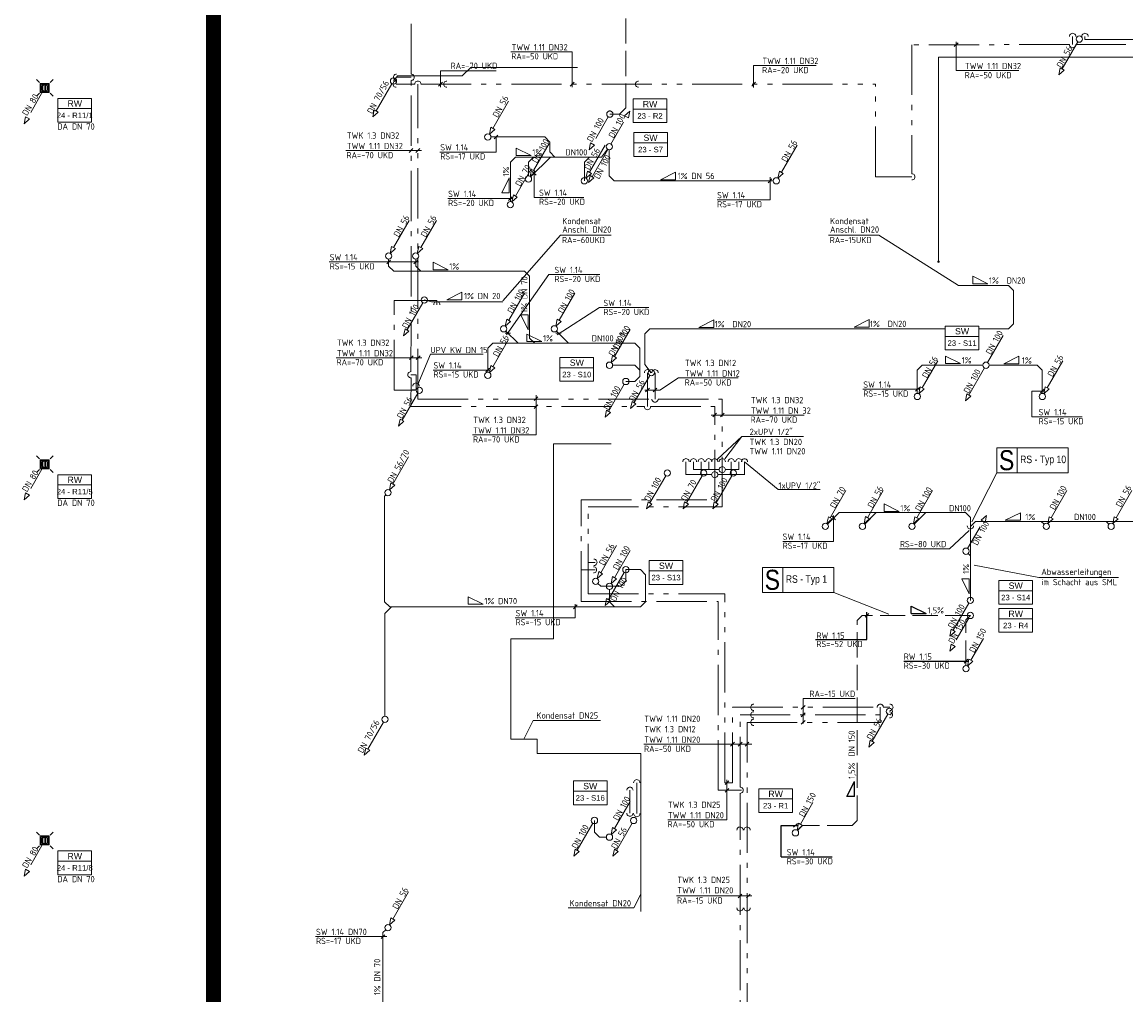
# Model space of a CAD drawing. Header units: metres. Extents: x -5 to 278, y -19 to 180.
# Tile 36 of 59: x 101 to 123, y 87 to 106. Entities that reach past the tile are written whole.
import ezdxf
from ezdxf.enums import TextEntityAlignment as Align

# ---------------------------------------------------------------- set-up
doc = ezdxf.new("R2010")
doc.units = ezdxf.units.M
doc.header["$LTSCALE"] = 0.1
for name, pattern in [('_PGMM_Ge_2Pkt', [16, 10, -2, 0, -2, 0, -2]), ('_PGMM_Ge_Ku', [6.5, 5, -1.5]), ('_PGMM_Ge_Pkt', [14, 10, -2, 0, -2])]:
    doc.linetypes.add(name, pattern=pattern)
doc.layers.get('0').update_dxf_attribs({"linetype": 'CONTINUOUS', "lineweight": 20})
for name, color, linetype, lineweight in [('A_TWW Bereiter_4', 34, 'CONTINUOUS', 20), ('S_Ablauf', 250, 'CONTINUOUS', 20), ('S_Fallstrangentlüftung', 24, '_PGMM_Ge_Ku', 20), ('S_Fallstrangentlüftung TXT', 24, 'CONTINUOUS', 20), ('S_Kaltwasser', 90, '_PGMM_Ge_Pkt', 20), ('S_Kondensat', 23, 'CONTINUOUS', 20), ('S_Kondensat TXT', 23, 'CONTINUOUS', 20), ('S_Regenwasser', 162, '_PGMM_Ge_Ku', 20), ('S_Regenwasser TXT', 162, 'CONTINUOUS', 20), ('S_Schmutzwasser', 34, 'CONTINUOUS', 20), ('S_Schmutzwasser TXT', 34, 'CONTINUOUS', 20), ('S_Stempel Schott', 125, 'CONTINUOUS', 20), ('S_TXT Strang RW', 140, 'CONTINUOUS', 20), ('S_TXT Strang SW', 30, 'CONTINUOUS', 20), ('S_TXT_W+K+Z', 125, 'CONTINUOUS', 20), ('S_Warmwasser', 10, '_PGMM_Ge_2Pkt', 20)]:
    doc.layers.add(name, color=color, linetype=linetype, lineweight=lineweight)
doc.styles.add('ACS_ISOCT', font='ISOCT')
doc.styles.add('Arial', font='arial.ttf')
doc.styles.add('ARIAL_NARROW', font='ARIALN.TTF')
doc.styles.get("Standard").update_dxf_attribs({"font": 'isocp.shx', "height": 0.001})

# ---------------------------------------------------------------- blocks, each defined once
blk = doc.blocks.new('Ablauf')
at = {"color": 0, "linetype": 'ByBlock'}
for p, q in [((-0.105, 0.105), (-0.165, 0.165)), ((-0.09, 0.09), (0.09, 0.09)), ((-0.09, -0.09), (-0.09, 0.09)), ((0.075, 0.075), (-0.075, 0.075)), ((-0.075, 0.075), (-0.075, -0.075)), ((-0.045, 0.075), (-0.045, -0.075)), ((-0.015, -0.075), (-0.015, 0.075)), ((0.015, 0.075), (0.015, -0.075)), ((0.045, -0.075), (0.045, 0.075)), ((0.075, -0.075), (0.075, 0.075)), ((0.09, 0.09), (0.09, -0.09)), ((0.105, 0.105), (0.165, 0.165)), ((-0.105, -0.105), (-0.165, -0.165)), ((0.09, -0.09), (-0.09, -0.09)), ((-0.075, -0.075), (0.075, -0.075)), ((0.105, -0.105), (0.165, -0.165))]:
    blk.add_line(p, q, dxfattribs=at)
blk = doc.blocks.new('*U27')
at = {"color": 0, "linetype": 'ByBlock'}
blk.add_wipeout([(0, 0), (0.671, 0), (0.671, -0.473), (0, -0.473)], dxfattribs=at)
blk.add_lwpolyline([(0, 0), (0.671, 0), (0.671, -0.473), (0, -0.473)], close=True, dxfattribs=at)
blk.add_lwpolyline([(0, -0.203), (0.671, -0.203)], dxfattribs=at)
blk.add_lwpolyline([(0, -0.203), (0.671, -0.203)], dxfattribs=at)
at = {"color": 0, "linetype": 'ByBlock', "insert": (0.336, -0.102), "char_height": 0.125, "width": 0.20598, "attachment_point": 5, "style": 'ACS_ISOCT'}
blk.add_mtext('{\\fArial|b0|i0|c0|p34;RW}', dxfattribs=at)
at = {"color": 0, "linetype": 'ByBlock', "style": 'Arial'}
blk.add_attdef('STRANG_NR.', text='', height=0.11, dxfattribs=at).set_placement((0.336, -0.338), align=Align.MIDDLE_CENTER)
blk = doc.blocks.new('*U26')
at = {"color": 0, "linetype": 'ByBlock'}
blk.add_wipeout([(0, 0), (0.671, 0), (0.671, -0.473), (0, -0.473)], dxfattribs=at)
blk.add_lwpolyline([(0, 0), (0.671, 0), (0.671, -0.473), (0, -0.473)], close=True, dxfattribs=at)
blk.add_lwpolyline([(0, -0.203), (0.671, -0.203)], dxfattribs=at)
blk.add_lwpolyline([(0, -0.203), (0.671, -0.203)], dxfattribs=at)
at = {"color": 0, "linetype": 'ByBlock', "insert": (0.336, -0.102), "char_height": 0.125, "width": 0.20598, "attachment_point": 5, "style": 'ACS_ISOCT'}
blk.add_mtext('{\\fArial|b0|i0|c0|p34;SW}', dxfattribs=at)
at = {"color": 0, "linetype": 'ByBlock', "style": 'Arial'}
blk.add_attdef('STRANG_NR.', text='', height=0.11, dxfattribs=at).set_placement((0.336, -0.338), align=Align.MIDDLE_CENTER)
blk = doc.blocks.new('*U28')
at = {"color": 0, "linetype": 'ByBlock'}
blk.add_wipeout([(0, 0), (0.671, 0), (0.671, -0.473), (0, -0.473)], dxfattribs=at)
blk.add_lwpolyline([(0, 0), (0.671, 0), (0.671, -0.473), (0, -0.473)], close=True, dxfattribs=at)
blk.add_lwpolyline([(0, -0.203), (0.671, -0.203)], dxfattribs=at)
blk.add_lwpolyline([(0, -0.203), (0.671, -0.203)], dxfattribs=at)
at = {"color": 0, "linetype": 'ByBlock', "insert": (0.336, -0.102), "char_height": 0.125, "width": 0.20598, "attachment_point": 5, "style": 'ACS_ISOCT'}
blk.add_mtext('{\\fArial|b0|i0|c0|p34;SW}', dxfattribs=at)
at = {"color": 0, "linetype": 'ByBlock', "style": 'Arial'}
blk.add_attdef('STRANG_NR.', text='', height=0.11, dxfattribs=at).set_placement((0.336, -0.338), align=Align.MIDDLE_CENTER)

msp = doc.modelspace()

# ---------------------------------------------------------------- linework, layer by layer
at = {"layer": 'A_TWW Bereiter_4', "const_width": 0.3}
msp.add_lwpolyline([(104.65, 119.101), (168.262, 119.101), (187.01, 119.101), (187.01, 111.281), (180.39, 111.286), (180.35, 77.501), (187.75, 77.501), (187.75, 69.751), (174.102, 69.751), (174.102, 62.251), (149.725, 62.251), (149.725, 69.877), (104.61, 69.877), (104.61, 119.182)], dxfattribs=at)
at = {"layer": 'S_Fallstrangentlüftung'}
for p, q in [((112.526, 103.484), (112.839, 104.025)), ((112.8, 104.048), (112.906, 104.142)), ((112.878, 104.003), (112.8, 104.048)), ((112.906, 104.142), (112.878, 104.003)), ((119.631, 95.422), (119.944, 95.963)), ((119.905, 95.985), (120.011, 96.08)), ((119.983, 95.94), (119.905, 95.985)), ((120.011, 96.08), (119.983, 95.94))]:
    msp.add_line(p, q, dxfattribs=at)
at = {"layer": 'S_Fallstrangentlüftung', "linetype": 'Continuous'}
msp.add_ellipse((119.6, 95.368), major_axis=(0, 0.0625), ratio=1, start_param=-1.570796, end_param=4.712389, dxfattribs=at)
at = {"layer": 'S_Kaltwasser'}
for p, q in [((108.548, 104.877), (108.55, 110.62)), ((121.972, 105.628), (121.972, 105.566)), ((121.972, 105.566), (123.127, 105.566)), ((108.257, 104.814), (108.548, 104.814)), ((108.545, 98.948), (108.548, 104.752)), ((108.207, 98.579), (108.207, 100.363)), ((108.207, 100.363), (109.06, 100.363)), ((109.06, 100.281), (109.06, 100.363)), ((108.648, 98.885), (108.545, 98.885)), ((108.545, 98.25), (108.546, 98.823)), ((108.545, 98.741), (108.545, 98.741)), ((108.648, 98.585), (108.648, 98.885)), ((113.256, 98.25), (113.256, 98.925)), ((108.647, 98.578), (108.207, 98.578)), ((108.648, 98.585), (108.566, 98.585)), ((108.545, 98.25), (113.194, 98.25)), ((113.319, 98.25), (114.596, 98.25)), ((114.596, 96.389), (114.596, 98.25)), ((114.023, 96.894), (114.023, 97.15)), ((114.327, 96.894), (114.327, 97.15)), ((114.925, 96.894), (114.925, 97.15)), ((115.189, 96.892), (115.189, 97.148)), ((114.534, 96.894), (114.023, 96.894)), ((115.189, 96.894), (114.659, 96.894)), ((111.937, 96.389), (114.596, 96.389)), ((111.937, 94.366), (111.937, 96.389)), ((111.937, 94.996), (112.216, 94.996)), ((111.937, 94.366), (114.663, 94.366)), ((114.663, 90.603), (114.663, 94.366)), ((115.1, 92.106), (118.113, 92.106)), ((115.1, 90.666), (115.1, 92.106)), ((112.906, 90.146), (112.906, 90.603)), ((114.663, 90.603), (115.132, 90.603)), ((115.1, 71.617), (115.1, 90.541))]:
    msp.add_line(p, q, dxfattribs=at)
at = {"layer": 'S_Kaltwasser', "linetype": 'Continuous'}
msp.add_line((108.548, 104.814), (108.548, 104.814), dxfattribs=at)
for centre, major_axis in [((121.972, 105.628), (0, 0.0625)), ((108.257, 104.814), (-0.0625, 0)), ((109.06, 100.281), (0, 0.0625)), ((113.256, 98.925), (0, 0.0625)), ((108.545, 98.885), (-0.0625, 0)), ((114.023, 97.15), (0, 0.0625)), ((114.327, 97.15), (0, 0.0625)), ((114.596, 97.15), (0, 0.0625)), ((114.925, 97.15), (0, 0.0625)), ((115.189, 97.148), (0, 0.0625)), ((114.596, 96.892), (0, 0.0625)), ((112.181, 94.996), (0.0625, 0)), ((115.373, 92.106), (-0.0625, 0)), ((118.078, 92.106), (0.0625, 0)), ((112.906, 90.146), (0, -0.0625)), ((115.1, 88.258), (0, -0.0625))]:
    msp.add_ellipse(centre, major_axis=major_axis, ratio=1, start_param=4.708766, end_param=7.866194, dxfattribs=at)
at = {"layer": 'S_Kaltwasser', "linetype": 'Continuous', "extrusion": (0, 0, -1)}
for centre, major_axis in [((108.548, 104.814), (0.0625, 0)), ((108.645, 98.659), (0, 0.0625)), ((113.256, 98.25), (0, -0.0625)), ((114.596, 96.895), (0, -0.0625)), ((112.906, 90.603), (0, 0.0625)), ((115.1, 90.604), (0.0625, 0)), ((115.1, 89.81), (0, 0.0625))]:
    msp.add_ellipse(centre, major_axis=major_axis, ratio=1, start_param=4.708766, end_param=7.866194, dxfattribs=at)
at = {"layer": 'S_Kondensat'}
for p, q in [((119.054, 101.137), (119.054, 105.212)), ((119.054, 105.212), (126.188, 105.212)), ((109.735, 105.012), (109.564, 104.84)), ((111.863, 105.012), (109.735, 105.012)), ((108.197, 104.74), (108.273, 104.84)), ((108.273, 104.84), (109.564, 104.84)), ((119.45, 100.666), (120.45, 100.666)), ((120.45, 100.666), (120.55, 100.566)), ((120.55, 100.566), (120.55, 99.9)), ((108.81, 100.375), (108.953, 100.338)), ((110.377, 100.338), (108.953, 100.338)), ((120.45, 99.8), (120.55, 99.9)), ((113.302, 99.8), (113.202, 99.7)), ((113.202, 99.089), (113.202, 99.7)), ((113.302, 99.8), (120.45, 99.8)), ((113.331, 98.925), (113.202, 99.089))]:
    msp.add_line(p, q, dxfattribs=at)
msp.add_lwpolyline([(113.124, 88.187), (113.124, 91.336), (111.057, 91.336), (111.057, 91.621), (110.536, 91.621), (110.536, 93.619), (111.382, 93.619), (111.382, 97.511), (112.536, 97.511)], dxfattribs=at)
msp.add_circle((119.054, 101.137), 0.0153, dxfattribs=at)
at = {"layer": 'S_Kondensat TXT'}
for p, q in [((110.372, 100.358), (111.526, 101.67)), ((111.526, 101.67), (112.535, 101.67)), ((116.859, 101.67), (117.868, 101.67)), ((117.868, 101.67), (119.45, 100.666)), ((119.735, 100.699), (119.735, 100.849)), ((119.735, 100.849), (120.035, 100.699)), ((109.56, 100.528), (109.26, 100.378)), ((109.56, 100.378), (109.56, 100.528)), ((119.735, 100.699), (120.035, 100.699)), ((109.56, 100.378), (109.26, 100.378)), ((114.578, 99.98), (114.278, 99.83)), ((114.578, 99.83), (114.578, 99.98)), ((117.671, 99.984), (117.371, 99.834)), ((117.671, 99.834), (117.671, 99.984)), ((114.578, 99.83), (114.278, 99.83)), ((117.671, 99.834), (117.371, 99.834)), ((110.796, 91.621), (110.979, 91.991)), ((110.979, 91.991), (112.321, 91.991)), ((113.124, 88.532), (112.982, 88.258)), ((112.982, 88.258), (111.677, 88.258))]:
    msp.add_line(p, q, dxfattribs=at)
at = {"layer": 'S_Regenwasser'}
for p, q in [((112.825, 111.189), (112.825, 104.204)), ((101.219, 104.548), (100.906, 104.006)), ((100.839, 103.889), (100.867, 104.029)), ((100.867, 104.029), (100.945, 103.984)), ((112.474, 104.024), (112.162, 103.483)), ((112.505, 104.08), (112.7, 104.08)), ((112.7, 104.08), (112.825, 104.204)), ((100.945, 103.984), (100.839, 103.889)), ((112.095, 103.366), (112.123, 103.505)), ((112.201, 103.46), (112.095, 103.366)), ((112.123, 103.505), (112.201, 103.46)), ((101.219, 97.048), (100.906, 96.506)), ((100.839, 96.389), (100.867, 96.529)), ((100.945, 96.484), (100.839, 96.389)), ((100.867, 96.529), (100.945, 96.484)), ((117.436, 93.987), (117.536, 94.087)), ((117.436, 90.001), (117.436, 93.987)), ((119.689, 94.087), (117.536, 94.087)), ((119.658, 94.033), (119.345, 93.492)), ((119.689, 94.087), (119.6, 93.998)), ((119.6, 93.088), (119.6, 93.998)), ((119.699, 93.196), (120.011, 93.737)), ((119.278, 93.375), (119.306, 93.515)), ((119.384, 93.47), (119.278, 93.375)), ((119.306, 93.515), (119.384, 93.47)), ((119.631, 93.079), (119.66, 93.219)), ((119.738, 93.174), (119.631, 93.079)), ((119.66, 93.219), (119.738, 93.174)), ((116.303, 89.925), (116.615, 90.466)), ((116.235, 89.808), (116.264, 89.948)), ((116.264, 89.948), (116.342, 89.903)), ((117.336, 89.901), (117.436, 90.001)), ((116.342, 89.903), (116.235, 89.808)), ((116.343, 89.901), (116.243, 89.801)), ((117.336, 89.901), (116.343, 89.901)), ((101.219, 89.548), (100.906, 89.006)), ((100.839, 88.889), (100.867, 89.029)), ((100.945, 88.984), (100.839, 88.889)), ((100.867, 89.029), (100.945, 88.984))]:
    msp.add_line(p, q, dxfattribs=at)
msp.add_circle((112.506, 104.08), 0.0625, dxfattribs=at)
at = {"layer": 'S_Regenwasser', "linetype": 'Continuous'}
for centre in [(101.25, 104.602), (101.25, 97.102), (119.689, 94.087), (119.6, 93.025), (116.204, 89.754), (101.25, 89.602)]:
    msp.add_ellipse(centre, major_axis=(0, 0.0625), ratio=1, start_param=-1.570796, end_param=4.712389, dxfattribs=at)
at = {"layer": 'S_Regenwasser TXT', "lineweight": -3}
for p, q in [((117.591, 94.05), (117.667, 94.125)), ((117.629, 93.611), (117.629, 94.155)), ((118.511, 94.125), (118.511, 94.275)), ((118.511, 94.275), (118.811, 94.125)), ((118.511, 94.125), (118.811, 94.125)), ((116.602, 93.611), (117.629, 93.611)), ((118.364, 93.173), (119.655, 93.173)), ((119.562, 93.137), (119.637, 93.213)), ((117.227, 90.477), (117.377, 90.777)), ((117.377, 90.477), (117.377, 90.777)), ((117.377, 90.477), (117.227, 90.477)), ((116.168, 89.865), (116.243, 89.94)), ((115.919, 89.274), (115.919, 89.901)), ((115.919, 89.901), (116.255, 89.901)), ((115.919, 89.274), (116.933, 89.274))]:
    msp.add_line(p, q, dxfattribs=at)
at = {"layer": 'S_Schmutzwasser'}
for p, q in [((121.829, 105.521), (121.516, 104.98)), ((121.449, 104.863), (121.477, 105.002)), ((121.555, 104.957), (121.449, 104.863)), ((121.477, 105.002), (121.555, 104.957)), ((108.165, 104.686), (107.853, 104.145)), ((110.174, 103.796), (110.486, 104.337)), ((107.786, 104.028), (107.814, 104.167)), ((107.892, 104.122), (107.786, 104.028)), ((107.814, 104.167), (107.892, 104.122)), ((110.106, 103.679), (110.135, 103.819)), ((110.135, 103.819), (110.213, 103.774)), ((110.213, 103.774), (110.106, 103.679)), ((110.137, 103.626), (111.209, 103.626)), ((111.209, 103.626), (111.311, 103.524)), ((110.984, 102.956), (111.296, 103.497)), ((111.311, 103.524), (111.311, 103.326)), ((112.099, 102.921), (112.411, 103.462)), ((112.464, 103.374), (112.151, 102.833)), ((112.457, 103.38), (112.342, 103.225)), ((112.495, 103.367), (112.495, 102.852)), ((115.923, 102.921), (116.236, 103.462)), ((110.625, 103.225), (110.525, 103.125)), ((110.625, 103.225), (112.342, 103.225)), ((110.985, 103.225), (110.885, 103.125)), ((110.929, 102.829), (111.325, 103.225)), ((111.311, 103.326), (111.412, 103.225)), ((112.1, 103.225), (112, 103.125)), ((110.525, 102.337), (110.525, 103.125)), ((110.624, 102.446), (110.936, 102.987)), ((110.885, 102.847), (110.885, 103.125)), ((110.916, 102.839), (110.945, 102.979)), ((111.023, 102.934), (110.916, 102.839)), ((110.945, 102.979), (111.023, 102.934)), ((112, 102.75), (112, 103.125)), ((112.031, 102.804), (112.06, 102.944)), ((112.06, 102.944), (112.138, 102.899)), ((115.856, 102.804), (115.884, 102.944)), ((115.884, 102.944), (115.962, 102.899)), ((112.138, 102.899), (112.031, 102.804)), ((112.084, 102.716), (112.112, 102.855)), ((112.19, 102.81), (112.084, 102.716)), ((112.112, 102.855), (112.19, 102.81)), ((112.495, 102.852), (112.595, 102.752)), ((115.763, 102.75), (112.595, 102.752)), ((115.962, 102.899), (115.856, 102.804)), ((110.556, 102.329), (110.585, 102.469)), ((110.663, 102.424), (110.556, 102.329)), ((110.585, 102.469), (110.663, 102.424)), ((108.199, 101.421, 3.88), (108.511, 101.962, 3.88)), ((108.739, 101.421, 3.88), (109.051, 101.962, 3.88)), ((108.131, 101.304, 3.88), (108.16, 101.444, 3.88)), ((108.238, 101.399, 3.88), (108.131, 101.304, 3.88)), ((108.16, 101.444, 3.88), (108.238, 101.399, 3.88)), ((108.671, 101.304, 3.88), (108.7, 101.444, 3.88)), ((108.778, 101.399, 3.88), (108.671, 101.304, 3.88)), ((108.7, 101.444, 3.88), (108.778, 101.399, 3.88)), ((108.64, 101.187), (108.64, 101.05)), ((108.2, 100.95), (108.1, 101.05)), ((108.2, 100.95), (110.809, 100.95)), ((108.64, 101.05), (108.74, 100.95)), ((110.809, 100.95), (110.909, 100.85)), ((110.909, 100.85), (110.909, 99.614)), ((110.491, 99.971), (110.804, 100.512)), ((111.499, 99.971), (111.811, 100.512)), ((108.779, 100.321), (108.466, 99.78)), ((110.424, 99.854), (110.452, 99.994)), ((110.53, 99.949), (110.424, 99.854)), ((110.452, 99.994), (110.53, 99.949)), ((111.431, 99.854), (111.46, 99.994)), ((111.538, 99.949), (111.431, 99.854)), ((111.46, 99.994), (111.538, 99.949)), ((108.399, 99.663), (108.427, 99.802)), ((108.505, 99.757), (108.399, 99.663)), ((108.427, 99.802), (108.505, 99.757)), ((110.437, 99.756), (110.679, 99.514)), ((111.444, 99.755), (111.685, 99.514)), ((112.599, 99.246), (112.911, 99.787)), ((120.344, 99.67), (120.031, 99.129)), ((110.075, 99.414), (110.175, 99.514)), ((110.075, 98.937), (110.075, 99.414)), ((110.174, 99.046), (110.486, 99.587)), ((110.175, 99.514), (113.005, 99.514)), ((110.909, 99.614), (111.009, 99.514)), ((113.005, 99.514), (113.105, 99.414)), ((113.105, 98.852), (113.105, 99.414)), ((112.531, 99.129), (112.56, 99.269)), ((112.638, 99.224), (112.531, 99.129)), ((112.56, 99.269), (112.638, 99.224)), ((110.106, 98.929), (110.135, 99.069)), ((110.213, 99.024), (110.106, 98.929)), ((110.135, 99.069), (110.213, 99.024)), ((112.563, 99.075), (113.005, 99.075)), ((113.105, 98.975), (113.005, 99.075)), ((118.731, 99.075), (118.631, 98.975)), ((118.631, 98.515), (118.631, 98.975)), ((118.73, 98.623), (119.042, 99.164)), ((118.731, 99.075), (119.937, 99.075)), ((119.969, 99.021), (119.656, 98.48)), ((120.062, 99.075), (121.02, 99.075)), ((121.02, 99.075), (121.12, 98.975)), ((121.12, 98.515), (121.12, 98.975)), ((121.219, 98.623), (121.532, 99.164)), ((112.825, 98.75), (113.003, 98.75)), ((113.3, 98.871), (112.988, 98.33)), ((113.003, 98.75), (113.105, 98.852)), ((108.679, 98.521), (108.366, 97.98)), ((112.794, 98.696), (112.481, 98.155)), ((118.662, 98.506), (118.691, 98.646)), ((118.769, 98.601), (118.662, 98.506)), ((118.691, 98.646), (118.769, 98.601)), ((121.152, 98.506), (121.18, 98.646)), ((121.258, 98.601), (121.152, 98.506)), ((121.18, 98.646), (121.258, 98.601)), ((112.92, 98.213), (112.949, 98.352)), ((113.027, 98.307), (112.92, 98.213)), ((112.949, 98.352), (113.027, 98.307)), ((119.617, 98.502), (119.589, 98.363)), ((119.589, 98.363), (119.695, 98.457)), ((119.695, 98.457), (119.617, 98.502)), ((112.414, 98.038), (112.442, 98.177)), ((112.52, 98.132), (112.414, 98.038)), ((112.442, 98.177), (112.52, 98.132)), ((108.299, 97.863), (108.327, 98.002)), ((108.405, 97.957), (108.299, 97.863)), ((108.327, 98.002), (108.405, 97.957)), ((108.185, 96.706), (108.497, 97.247)), ((113.619, 96.871), (113.306, 96.33)), ((114.344, 96.871), (114.032, 96.33)), ((114.935, 96.871), (114.623, 96.33)), ((108.117, 96.589), (108.146, 96.729)), ((108.224, 96.684), (108.117, 96.589)), ((108.146, 96.729), (108.224, 96.684)), ((116.897, 96.034), (117.21, 96.575)), ((117.637, 96.036), (117.95, 96.577)), ((118.624, 96.034), (118.936, 96.575)), ((121.299, 96.034), (121.611, 96.575)), ((122.591, 96.034), (122.904, 96.575)), ((108.019, 96.462), (108.046, 96.488)), ((108.019, 94.36), (108.019, 96.462)), ((113.239, 96.213), (113.267, 96.352)), ((113.267, 96.352), (113.345, 96.307)), ((113.964, 96.213), (113.993, 96.352)), ((113.993, 96.352), (114.071, 96.307)), ((114.556, 96.213), (114.584, 96.352)), ((114.584, 96.352), (114.662, 96.307)), ((113.345, 96.307), (113.239, 96.213)), ((114.071, 96.307), (113.964, 96.213)), ((114.662, 96.307), (114.556, 96.213)), ((116.843, 95.907), (117.075, 96.139)), ((119.589, 96.139), (117.075, 96.139)), ((117.583, 95.909), (117.813, 96.139)), ((118.569, 95.907), (118.801, 96.139)), ((119.689, 96.039), (119.589, 96.139)), ((116.83, 95.917), (116.859, 96.056)), ((116.936, 96.011), (116.83, 95.917)), ((116.859, 96.056), (116.936, 96.011)), ((117.57, 95.919), (117.599, 96.058)), ((117.676, 96.013), (117.57, 95.919)), ((117.599, 96.058), (117.676, 96.013)), ((118.556, 95.917), (118.585, 96.056)), ((118.663, 96.011), (118.556, 95.917)), ((118.585, 96.056), (118.663, 96.011)), ((119.689, 94.387), (119.689, 96.039)), ((119.789, 95.963), (119.689, 95.863)), ((119.789, 95.963), (123, 95.963)), ((121.1, 95.963), (121.156, 95.907)), ((121.231, 95.917), (121.26, 96.056)), ((121.338, 96.011), (121.231, 95.917)), ((121.26, 96.056), (121.338, 96.011)), ((122.393, 95.963), (122.448, 95.907)), ((122.524, 95.917), (122.552, 96.056)), ((122.63, 96.011), (122.524, 95.917)), ((122.552, 96.056), (122.63, 96.011)), ((112.324, 94.939, 3.88), (112.636, 95.48, 3.88)), ((112.599, 94.839), (112.911, 95.38)), ((119.644, 95.323), (119.689, 95.278)), ((112.825, 94.768), (112.825, 95)), ((112.825, 95), (113.119, 95)), ((113.219, 94.9), (113.119, 95)), ((112.256, 94.822, 3.88), (112.285, 94.961, 3.88)), ((112.363, 94.916, 3.88), (112.256, 94.822, 3.88)), ((112.285, 94.961, 3.88), (112.363, 94.916, 3.88)), ((112.794, 94.946), (112.481, 94.405)), ((112.531, 94.722), (112.56, 94.861)), ((112.638, 94.816), (112.531, 94.722)), ((112.56, 94.861), (112.638, 94.816)), ((113.219, 94.9), (113.219, 94.359)), ((112.269, 94.723), (112.325, 94.668)), ((112.725, 94.668), (112.325, 94.668)), ((112.5, 94.605), (112.5, 94.359)), ((112.825, 94.768), (112.725, 94.668)), ((108.019, 94.36), (108.121, 94.259)), ((112.414, 94.288), (112.442, 94.427)), ((112.52, 94.382), (112.414, 94.288)), ((112.442, 94.427), (112.52, 94.382)), ((112.5, 94.359), (112.6, 94.259)), ((113.119, 94.259), (113.219, 94.359)), ((108.026, 94.125), (108.16, 94.259)), ((108.026, 94.125), (108.026, 92.08)), ((113.119, 94.259), (108.12, 94.259)), ((119.658, 94.333), (119.345, 93.792)), ((119.278, 93.675), (119.306, 93.815)), ((119.384, 93.77), (119.278, 93.675)), ((119.306, 93.815), (119.384, 93.77)), ((107.995, 91.963), (107.683, 91.422)), ((118.043, 92.121), (117.731, 91.58)), ((117.664, 91.463), (117.692, 91.602)), ((117.77, 91.557), (117.664, 91.463)), ((117.692, 91.602), (117.77, 91.557)), ((107.615, 91.305), (107.644, 91.444)), ((107.722, 91.399), (107.615, 91.305)), ((107.644, 91.444), (107.722, 91.399)), ((112.599, 89.839), (112.911, 90.38)), ((112.169, 89.947), (111.857, 89.406)), ((112.2, 90.001), (112.2, 89.769)), ((112.949, 89.946), (112.636, 89.405)), ((112.2, 89.769), (112.3, 89.669)), ((112.531, 89.722), (112.56, 89.861)), ((112.638, 89.816), (112.531, 89.722)), ((112.56, 89.861), (112.638, 89.816)), ((112.3, 89.669), (112.438, 89.668)), ((111.789, 89.289), (111.818, 89.428)), ((111.896, 89.383), (111.789, 89.289)), ((111.818, 89.428), (111.896, 89.383)), ((112.569, 89.288), (112.597, 89.427)), ((112.675, 89.382), (112.569, 89.288)), ((112.597, 89.427), (112.675, 89.382)), ((108.185, 88.036, -3.88), (108.497, 88.577, -3.88)), ((108.117, 87.919, -3.88), (108.146, 88.059, -3.88)), ((108.224, 88.014, -3.88), (108.117, 87.919, -3.88)), ((108.146, 88.059, -3.88), (108.224, 88.014, -3.88)), ((108.042, 87.821), (107.986, 87.765)), ((107.986, 87.765), (107.986, 85.3))]:
    msp.add_line(p, q, dxfattribs=at)
msp.add_circle((112.495, 103.43), 0.0625, dxfattribs=at)
at = {"layer": 'S_Schmutzwasser', "linetype": 'Continuous'}
for centre, major_axis, start_param, end_param in [((121.86, 105.575), (0, 0.0625), -1.570796, 4.712389), ((108.197, 104.74), (0, 0.0625), -1.570796, 4.712389), ((110.075, 103.625), (0, 0.0625), -1.570796, 4.712389), ((110.885, 102.785), (0, 0.0625), -1.570796, 4.712389), ((112, 102.75), (0, 0.0625), -1.570796, 4.712389), ((115.825, 102.75), (0, 0.0625), -1.570796, 4.712389), ((110.525, 102.275), (0, 0.0625), -1.570796, 4.712389), ((108.1, 101.25, 3.88), (0, 0.0625), -1.570796, 4.712389), ((108.64, 101.25, 3.88), (0, 0.0625), -1.570796, 4.712389), ((108.81, 100.375), (0, 0.0625), -1.570796, 4.712389), ((110.393, 99.8), (0, 0.0625), -1.570796, 4.712389), ((111.4, 99.8), (0, 0.0625), -1.570796, 4.712389), ((112.5, 99.075), (0, 0.0625), -1.570796, 4.712389), ((113.331, 98.925), (0, 0.0625), -1.570796, 4.712389), ((120, 99.075), (0, 0.0625), -1.570796, 4.712389), ((110.075, 98.875), (0, 0.0625), -1.570796, 4.712389), ((112.825, 98.75), (0, 0.0625), -1.570796, 4.712389), ((108.71, 98.575), (0, 0.0625), -1.570796, 4.712389), ((118.631, 98.452), (0, 0.0625), -1.570796, 4.712389), ((121.12, 98.452), (0, 0.0625), -1.570796, 4.712389), ((113.65, 96.925), (0, 0.0625), -1.570796, 4.712389), ((114.375, 96.925), (0, 0.0625), -1.570796, 4.712389), ((114.967, 96.925), (0, 0.0625), -1.570796, 4.712389), ((108.086, 96.535), (0, 0.0625), -1.570796, 4.712389), ((116.799, 95.863), (0, 0.0625), -1.570796, 4.712389), ((117.539, 95.864), (0, 0.0625), -1.570796, 4.712389), ((118.525, 95.863), (0, 0.0625), -1.570796, 4.712389), ((121.2, 95.863), (0, 0.0625), -1.570796, 4.712389), ((122.493, 95.863), (0, 0.0625), -1.570796, 4.712389), ((119.689, 95.872), (0, -0.0625), 4.708766, 7.866194), ((112.825, 95), (0, 0.0625), -1.570796, 4.712389), ((112.225, 94.767, 3.88), (0, 0.0625), -1.570796, 4.712389), ((112.5, 94.668), (0, 0.0625), -1.570796, 4.712389), ((119.689, 94.387), (0, 0.0625), -1.570796, 4.712389), ((118.075, 92.175), (0, 0.0625), -1.570796, 4.712389), ((108.027, 92.017), (0, 0.0625), -1.570796, 4.712389), ((112.2, 90.001), (0, 0.0625), -1.570796, 4.712389), ((112.98, 90), (0, 0.0625), -1.570796, 4.712389), ((112.5, 89.668), (0, 0.0625), -1.570796, 4.712389), ((108.086, 87.865, -3.88), (0, 0.0625), -1.570796, 4.712389)]:
    msp.add_ellipse(centre, major_axis=major_axis, ratio=1, start_param=start_param, end_param=end_param, dxfattribs=at)
at = {"layer": 'S_Schmutzwasser TXT'}
for p, q in [((110.202, 103.587), (110.277, 103.662)), ((110.24, 103.324), (110.24, 103.626)), ((110.638, 103.254), (110.638, 103.404)), ((110.638, 103.404), (110.938, 103.254)), ((109.121, 103.324), (110.24, 103.324)), ((110.638, 103.254), (110.938, 103.254)), ((111.036, 102.86), (110.96, 102.936)), ((110.998, 102.42), (110.998, 102.961)), ((113.817, 102.921), (113.517, 102.771)), ((113.817, 102.771), (113.817, 102.921)), ((110.353, 102.512), (110.503, 102.812)), ((110.503, 102.512), (110.503, 102.812)), ((113.817, 102.771), (113.517, 102.771)), ((115.661, 102.712), (115.736, 102.788)), ((115.699, 102.371), (115.699, 102.82)), ((110.503, 102.512), (110.353, 102.512)), ((109.279, 102.397), (110.566, 102.397)), ((110.487, 102.359), (110.563, 102.434)), ((110.998, 102.42), (111.988, 102.42)), ((114.642, 102.371), (115.699, 102.371)), ((108.062, 101.095), (108.138, 101.17)), ((108.1, 101.187), (108.1, 101.05)), ((108.602, 101.095), (108.678, 101.17)), ((106.918, 101.133), (108.693, 101.133)), ((108.984, 100.979), (108.984, 101.129)), ((108.984, 101.129), (109.284, 100.979)), ((108.984, 100.979), (109.284, 100.979)), ((110.45, 99.678), (111.294, 100.88)), ((111.294, 100.88), (112.31, 100.88)), ((110.88, 100.077), (110.73, 100.077)), ((110.73, 100.077), (110.88, 99.777)), ((110.88, 100.077), (110.88, 99.777)), ((111.458, 99.678), (112.301, 100.223)), ((112.301, 100.223), (113.286, 100.223)), ((110.424, 99.716), (110.53, 99.716)), ((110.85, 99.547), (110.85, 99.697)), ((110.85, 99.697), (111.15, 99.547)), ((111.431, 99.716), (111.538, 99.716)), ((110.85, 99.547), (111.15, 99.547)), ((119.192, 99.107), (119.192, 99.257)), ((119.192, 99.257), (119.492, 99.107)), ((120.653, 99.255), (120.353, 99.105)), ((120.653, 99.105), (120.653, 99.255)), ((108.987, 98.978), (110.12, 98.978)), ((110.036, 98.94), (110.111, 99.015)), ((119.192, 99.107), (119.492, 99.107)), ((120.653, 99.105), (120.353, 99.105)), ((117.549, 98.595), (118.682, 98.595)), ((118.598, 98.557), (118.673, 98.633)), ((120.912, 98.046), (120.912, 98.561)), ((120.912, 98.561), (121.163, 98.561)), ((121.083, 98.523), (121.158, 98.599)), ((120.912, 98.046), (121.919, 98.046)), ((117.968, 96.16), (117.968, 96.31)), ((117.968, 96.31), (118.268, 96.16)), ((117.968, 96.16), (118.268, 96.16)), ((120.685, 96.136), (120.385, 95.986)), ((120.685, 95.986), (120.685, 96.136)), ((117.002, 95.991), (116.927, 96.067)), ((116.965, 95.563), (116.965, 96.078)), ((120.685, 95.986), (120.385, 95.986)), ((119.664, 95.781), (119.274, 95.417)), ((115.951, 95.563), (116.965, 95.563)), ((118.274, 95.417), (119.274, 95.417)), ((119.762, 95.09), (121.052, 94.847)), ((119.666, 94.82), (119.516, 94.82)), ((119.516, 94.82), (119.666, 94.52)), ((119.666, 94.82), (119.666, 94.52)), ((121.052, 94.847), (122.642, 94.847)), ((109.683, 94.31), (109.683, 94.46)), ((109.683, 94.46), (109.983, 94.31)), ((109.683, 94.31), (109.983, 94.31)), ((111.782, 94.221), (111.858, 94.297)), ((111.818, 94.04), (111.818, 94.312)), ((110.623, 94.04), (111.818, 94.04)), ((106.645, 87.687), (108.062, 87.687)), ((107.948, 87.649), (108.024, 87.724))]:
    msp.add_line(p, q, dxfattribs=at)
at = {"layer": 'S_Stempel Schott'}
for p, q in [((120.618, 97.429), (120.618, 96.929)), ((119.72, 95.954), (120.218, 96.929)), ((115.95, 95.044), (115.95, 94.544)), ((116.969, 94.544), (118.061, 94.114))]:
    msp.add_line(p, q, dxfattribs=at)
for points in [[(120.218, 97.429), (121.637, 97.429), (121.637, 96.929), (120.218, 96.929)], [(115.55, 95.044), (116.969, 95.044), (116.969, 94.544), (115.55, 94.544)]]:
    msp.add_lwpolyline(points, close=True, dxfattribs=at)
at = {"layer": 'S_TXT_W+K+Z'}
for p, q in [((119.368, 105.425), (119.444, 105.5)), ((119.406, 104.949), (119.406, 105.524)), ((110.531, 105.323), (111.756, 105.323)), ((111.756, 105.323), (111.756, 104.614)), ((109.132, 104.946), (110.244, 104.946)), ((109.132, 104.946), (109.132, 104.614)), ((115.371, 105.05), (116.619, 105.05)), ((115.371, 105.05), (115.371, 104.613)), ((119.406, 104.949), (120.654, 104.949)), ((109.094, 104.64), (109.17, 104.715)), ((111.718, 104.64), (111.793, 104.715)), ((115.334, 104.64), (115.409, 104.715)), ((107.25, 103.354), (108.753, 103.354)), ((108.51, 103.317), (108.585, 103.392)), ((108.644, 103.317), (108.72, 103.392)), ((107.052, 99.225), (108.758, 99.225)), ((108.515, 99.187), (108.59, 99.262)), ((108.649, 99.187), (108.725, 99.262)), ((108.931, 99.294), (108.682, 98.694)), ((108.931, 99.294), (109.983, 99.294)), ((113.5, 98.58), (113.871, 98.822)), ((113.871, 98.822), (115.064, 98.822)), ((113.202, 98.58), (113.5, 98.58)), ((113.219, 98.543), (113.294, 98.618)), ((113.369, 98.543), (113.444, 98.618)), ((110.999, 98.372), (111.075, 98.447)), ((111.037, 97.688), (111.037, 98.48)), ((110.999, 98.212), (111.075, 98.288)), ((114.528, 98.081), (116.377, 98.081)), ((114.558, 98.044), (114.634, 98.119)), ((114.708, 98.044), (114.784, 98.119)), ((109.77, 97.688), (111.037, 97.688)), ((114.653, 97.2), (115.136, 97.652)), ((115.136, 97.652), (114.798, 97.209)), ((115.136, 97.652), (116.367, 97.652)), ((115.86, 96.6), (115.189, 97.148)), ((116.699, 96.6), (115.86, 96.6)), ((116.357, 92.429), (117.392, 92.429)), ((116.357, 92.429), (116.357, 91.933)), ((116.32, 92.218), (116.395, 92.294)), ((116.32, 92.069), (116.395, 92.144)), ((116.32, 91.919), (116.395, 91.994)), ((113.183, 91.521), (115.336, 91.521)), ((114.912, 91.483), (114.988, 91.559)), ((115.066, 91.483), (115.141, 91.559)), ((115.202, 91.483), (115.278, 91.559)), ((114.802, 90.716), (114.878, 90.791)), ((114.802, 90.566), (114.878, 90.641)), ((114.84, 90.016), (114.84, 90.81)), ((113.659, 90.016), (114.84, 90.016)), ((113.835, 88.497), (115.337, 88.497)), ((115.062, 88.459), (115.138, 88.534)), ((115.229, 88.459), (115.304, 88.534))]:
    msp.add_line(p, q, dxfattribs=at)
at = {"layer": 'S_Warmwasser'}
for p, q in [((121.726, 105.628), (121.726, 105.466)), ((121.663, 105.466), (118.522, 105.462)), ((118.522, 105.462), (118.522, 102.892)), ((121.788, 105.466), (123.277, 105.466)), ((108.249, 104.677), (108.619, 104.677)), ((108.682, 98.4), (108.682, 104.677)), ((108.744, 104.677), (117.8, 104.677)), ((117.8, 102.83), (117.8, 104.677)), ((118.522, 102.83), (117.8, 102.83)), ((113.406, 98.4), (113.406, 98.925)), ((108.682, 98.4), (113.344, 98.4)), ((113.469, 98.4), (114.746, 98.4)), ((114.746, 96.251), (114.746, 98.4)), ((114.173, 96.994), (114.173, 97.15)), ((114.684, 96.994), (114.173, 96.994)), ((114.477, 96.994), (114.477, 97.15)), ((115.075, 96.994), (114.809, 96.994)), ((115.075, 96.994), (115.075, 97.15)), ((112.074, 96.251), (114.746, 96.251)), ((112.074, 94.516), (112.074, 96.251)), ((112.074, 95.146), (112.216, 95.146)), ((112.074, 94.516), (114.8, 94.516)), ((114.8, 90.753), (114.8, 94.516)), ((114.95, 92.256), (117.832, 92.256)), ((114.95, 90.753), (114.95, 92.256)), ((117.894, 91.956), (117.894, 92.256)), ((117.957, 92.256), (118.085, 92.256)), ((115.24, 71.355), (115.24, 91.956)), ((115.24, 91.956), (117.894, 91.956)), ((113.043, 90.138), (113.043, 90.753)), ((114.8, 90.753), (114.95, 90.753))]:
    msp.add_line(p, q, dxfattribs=at)
at = {"layer": 'S_Warmwasser', "linetype": 'Continuous'}
msp.add_line((114.75, 96.994), (114.746, 96.994), dxfattribs=at)
for centre, major_axis in [((121.726, 105.628), (0, 0.0625)), ((108.249, 104.677), (-0.0625, 0)), ((108.682, 104.677), (0, 0.0625)), ((109.259, 104.677), (-0.0625, 0)), ((113.079, 104.677), (-0.0625, 0)), ((118.522, 102.83), (0.0625, 0)), ((113.406, 98.925), (0, 0.0625)), ((114.173, 97.15), (0, 0.0625)), ((114.477, 97.15), (0, 0.0625)), ((114.746, 97.15), (0, 0.0625)), ((115.075, 97.15), (0, 0.0625)), ((114.746, 96.992), (0, 0.0625)), ((112.189, 95.146), (0.0625, 0)), ((115.373, 92.256), (-0.0625, 0)), ((117.894, 92.256), (0, 0.0625)), ((118.085, 92.256), (0.0625, 0)), ((115.373, 91.957), (-0.0625, 0)), ((113.043, 90.138), (0, -0.0625)), ((115.24, 88.259), (0, -0.0625))]:
    msp.add_ellipse(centre, major_axis=major_axis, ratio=1, start_param=4.708766, end_param=7.866194, dxfattribs=at)
at = {"layer": 'S_Warmwasser', "linetype": 'Continuous', "extrusion": (0, 0, -1)}
for centre, major_axis in [((121.726, 105.466), (0, -0.0625)), ((113.406, 98.4), (0, -0.0625)), ((114.746, 96.995), (0, -0.0625)), ((113.043, 90.753), (0, 0.0625)), ((115.24, 89.809), (0, 0.0625))]:
    msp.add_ellipse(centre, major_axis=major_axis, ratio=1, start_param=4.708766, end_param=7.866194, dxfattribs=at)

# ---------------------------------------------------------------- block references
at = {"layer": 'S_Ablauf'}
for p in [(101.25, 104.602), (101.25, 97.102), (101.25, 89.602)]:
    msp.add_blockref('Ablauf', p, dxfattribs=at)

# ---------------------------------------------------------------- texts
at = {"layer": 'S_Fallstrangentlüftung TXT', "lineweight": 30}
for p in [(112.581, 103.59), (112.581, 99.243)]:
    msp.add_text('DN 100', height=0.125, rotation=61.3658, dxfattribs=at).set_placement(p)
at = {"layer": 'S_Fallstrangentlüftung TXT'}
msp.add_text('DN 100', height=0.125, rotation=61.3658, dxfattribs=at).set_placement((119.827, 95.471))
at = {"layer": 'S_Kondensat TXT', "lineweight": 30}
for s, p in [('Anschl. DN20', (111.558, 101.717)), ('Kondensat', (111.558, 101.886)), ('Anschl. DN20', (116.892, 101.717)), ('Kondensat', (116.892, 101.886)), ('RA=-60UKD', (111.553, 101.508)), ('RA=-15UKD', (116.886, 101.508)), ('1%%%  DN20', (120.059, 100.701)), ('1%%% DN 20', (109.601, 100.392)), ('1%%%  DN20', (114.595, 99.832)), ('1%%%  DN20', (117.688, 99.836))]:
    msp.add_text(s, height=0.125, dxfattribs=at).set_placement(p)
at = {"layer": 'S_Kondensat TXT', "lineweight": 30, "char_height": 0.125, "width": 13.51068, "attachment_point": 1}
for s, insert in [('Kondensat DN25', (111.043, 92.156)), ('Kondensat DN20', (111.704, 88.414))]:
    msp.add_mtext(s, dxfattribs=dict(at, insert=insert))
at = {"layer": 'S_Regenwasser TXT', "lineweight": -3}
for s, rotation, p in [('DN 80', 59.2913, (100.896, 104.037)), ('DN 80', 59.2913, (100.896, 96.537)), ('DN 150', 61.3658, (119.351, 93.512)), ('DN 150', 61.3658, (119.766, 93.332)), ('DN 150', 90, (117.386, 91.273)), ('1,5%%%', 90, (117.386, 90.827)), ('DN 150', 61.3658, (116.373, 90.059)), ('DN 80', 59.2913, (100.896, 89.037))]:
    msp.add_text(s, height=0.125, rotation=rotation, dxfattribs=at).set_placement(p)
at = {"layer": 'S_Regenwasser TXT', "lineweight": 30}
msp.add_text('DN 100', height=0.125, rotation=61.3658, dxfattribs=at).set_placement((112.151, 103.513))
at = {"layer": 'S_Regenwasser TXT', "lineweight": -3}
for s, p in [('1,5%%%', (118.835, 94.127)), ('RW 1.15', (116.623, 93.624)), ('RS=-52 UKD', (116.621, 93.456)), ('RW 1.15', (118.361, 93.205)), ('RS=-30 UKD', (118.361, 93.025)), ('SW 1.14', (116.031, 89.305)), ('RS=-30 UKD', (116.031, 89.125))]:
    msp.add_text(s, height=0.125, dxfattribs=at).set_placement(p)
at = {"layer": 'S_Schmutzwasser TXT'}
for s, rotation, p in [('DN 56', 61.3658, (121.508, 104.989)), ('DN 70/56', 61.3658, (107.771, 104.074)), ('DN 56', 61.3658, (110.273, 104)), ('DN 100', 61.3658, (111.057, 103.091)), ('DN 56', 61.3658, (112.097, 102.956)), ('DN 56', 61.3658, (116.025, 103.114)), ('DN 100', 61.3658, (112.29, 102.772)), ('1%%%', 90, (110.5, 102.837)), ('DN 70', 61.3658, (110.723, 102.627)), ('DN 56', 61.3658, (108.3, 101.618)), ('DN 56', 61.3658, (108.84, 101.614)), ('1%%% DN 70', 90, (110.866, 100.118)), ('DN 100', 61.3658, (110.566, 100.097)), ('DN 100', 61.3658, (111.571, 100.097)), ('DN 100', 61.3658, (108.468, 99.794)), ('DN 100', 61.3658, (112.671, 99.372)), ('DN 56', 61.3658, (110.279, 99.23)), ('DN 100', 61.3658, (120.097, 99.274)), ('DN 56', 61.3658, (118.827, 98.805)), ('DN 56', 61.3658, (121.326, 98.832)), ('DN 100', 61.3658, (119.655, 98.501)), ('DN 56', 61.3658, (112.989, 98.341)), ('DN 100', 61.3658, (112.479, 98.169)), ('DN 56', 61.3658, (108.365, 97.998)), ('DN 56/70', 61.3658, (108.177, 96.716)), ('DN 100', 61.3658, (113.292, 96.346)), ('DN 70', 61.3658, (114.024, 96.352)), ('DN 100', 61.3658, (114.615, 96.34)), ('DN 70', 61.3658, (116.993, 96.212)), ('DN 56', 61.3658, (117.741, 96.218)), ('DN 100', 61.3658, (118.689, 96.152)), ('DN 100', 61.3658, (121.369, 96.18)), ('DN 56', 61.3658, (122.687, 96.233)), ('DN 56', 61.3658, (112.39, 95.072)), ('DN 100', 61.3658, (112.668, 94.982)), ('1%%%', 90, (119.664, 94.917)), ('DN 100', 61.3658, (112.617, 94.351)), ('DN 100', 61.3658, (119.341, 93.817)), ('DN 70/56', 61.3658, (107.584, 91.331)), ('DN 56', 61.3658, (117.723, 91.594)), ('DN 100', 61.3658, (112.673, 89.986)), ('DN 100', 61.3658, (111.848, 89.424)), ('DN 56', 61.3658, (112.633, 89.418)), ('DN 56', 61.3658, (108.277, 88.219)), ('1%%% DN 70', 90, (107.935, 86.516))]:
    msp.add_text(s, height=0.125, rotation=rotation, dxfattribs=at).set_placement(p)
for s, p in [('SW 1.14', (109.128, 103.355)), ('1%%%      DN100', (110.962, 103.256)), ('RS=-17 UKD', (109.128, 103.175)), ('1%%% DN 56', (113.857, 102.785)), ('SW 1.14', (109.285, 102.428)), ('SW 1.14', (111.096, 102.451)), ('SW 1.14', (114.643, 102.402)), ('RS=-20 UKD', (109.285, 102.248)), ('RS=-20 UKD', (111.096, 102.271)), ('RS=-17 UKD', (114.643, 102.222)), ('SW 1.14', (106.925, 101.164)), ('RS=-15 UKD', (106.925, 100.984)), ('1%%%', (109.308, 100.981)), ('SW 1.14', (111.403, 100.912)), ('RS=-20 UKD', (111.403, 100.732)), ('SW 1.14', (112.379, 100.254)), ('RS=-20 UKD', (112.379, 100.074)), ('1%%%          DN100', (111.175, 99.549)), ('1%%%', (119.516, 99.11)), ('1%%%', (120.715, 99.107)), ('SW 1.14', (108.993, 99.009)), ('RS=-15 UKD', (108.993, 98.829)), ('SW 1.14', (117.555, 98.627)), ('RS=-15 UKD', (117.555, 98.447)), ('SW 1.14', (121.047, 98.077)), ('RS=-15 UKD', (121.047, 97.897)), ('1%%%          DN100', (118.293, 96.162)), ('1%%%          DN100', (120.783, 95.988)), ('SW 1.14', (115.948, 95.595)), ('RS=-17 UKD', (115.948, 95.415)), ('RS=-80 UKD', (118.285, 95.447)), ('Abwasserleitungen', (121.102, 94.894)), ('im Schacht aus SML', (121.102, 94.69)), ('1%%% DN70', (110.007, 94.312)), ('SW 1.14', (110.629, 94.071)), ('RS=-15 UKD', (110.629, 93.891)), ('SW 1.14 DN70', (106.653, 87.718)), ('RS=-17 UKD', (106.653, 87.538))]:
    msp.add_text(s, height=0.125, dxfattribs=at).set_placement(p)
at = {"layer": 'S_Stempel Schott', "style": 'ARIAL_NARROW'}
for s, height, p in [('S', 0.4, (120.258, 96.982)), ('RS - Typ 10', 0.15, (120.68, 97.123)), ('S', 0.4, (115.591, 94.598)), ('RS - Typ 1', 0.15, (116.012, 94.738))]:
    msp.add_text(s, height=height, dxfattribs=at).set_placement(p)
at = {"layer": 'S_TXT_W+K+Z'}
for s, p in [('RA=-50 UKD', (110.542, 105.17)), ('RA=-70 UKD', (109.334, 104.98)), ('RA=-20 UKD', (115.54, 104.896)), ('RA=-50 UKD', (119.574, 104.795)), ('RA=-70 UKD', (107.26, 103.2)), ('UPV KW DN 15', (108.931, 99.316)), ('RA=-70 UKD', (107.062, 99.071)), ('RA=-50 UKD', (113.996, 98.669)), ('RA=-70 UKD', (115.309, 97.928)), ('RA=-70 UKD', (109.779, 97.534)), ('2xUPV 1/2" ', (115.291, 97.684)), ('TWW 1.11 DN20', (115.288, 97.299)), ('TWK 1.3 DN20', (115.291, 97.484)), ('1xUPV 1/2" ', (115.865, 96.614)), ('RA=-15 UKD', (116.482, 92.463)), ('RA=-50 UKD', (113.188, 91.367)), ('RA=-50 UKD', (113.656, 89.863)), ('RA=-15 UKD', (113.844, 88.343))]:
    msp.add_text(s, height=0.125, dxfattribs=at).set_placement(p)
at = {"layer": 'S_TXT_W+K+Z', "char_height": 0.125, "width": 13.51068, "attachment_point": 1}
for s, insert in [('\\PTWW 1.11 DN32', (110.549, 105.684)), ('\\PTWW 1.11 DN32', (115.546, 105.411)), ('\\PTWW 1.11 DN32', (119.581, 105.31)), ('TWK 1.3 DN32\\PTWW 1.11 DN32', (107.266, 103.715)), ('TWK 1.3 DN32\\PTWW 1.11 DN32', (107.069, 99.586)), ('TWK 1.3 DN12\\PTWW 1.11 DN12', (114.002, 99.183)), ('TWK 1.3 DN32\\PTWW 1.11 DN 32', (115.316, 98.442)), ('TWK 1.3 DN32\\PTWW 1.11 DN32', (109.786, 98.048)), ('TWW 1.11 DN20\\PTWK 1.3 DN12\\PTWW 1.11 DN20', (113.194, 92.091)), ('TWK 1.3 DN25\\PTWW 1.11 DN20', (113.663, 90.377)), ('TWK 1.3 DN25\\PTWW 1.11 DN20', (113.851, 88.88))]:
    msp.add_mtext(s, dxfattribs=dict(at, insert=insert))

# ---------------------------------------------------------------- next in the draw order: block references
at = {"layer": 'S_TXT Strang RW'}
for p, values in [((101.511, 104.393), {'STRANG_NR.': '24 - R11/1'}), ((112.971, 104.383), {'STRANG_NR.': '23 - R2'}), ((101.511, 96.893), {'STRANG_NR.': '24 - R11/5'}), ((120.256, 94.224), {'STRANG_NR.': '23 - R4'}), ((115.473, 90.633), {'STRANG_NR.': '23 - R1'}), ((101.511, 89.393), {'STRANG_NR.': '24 - R11/8'})]:
    msp.add_blockref('*U27', p, dxfattribs=at).add_auto_attribs(values)
at = {"layer": 'S_TXT Strang SW', "lineweight": -3}
for name, p, values in [('*U26', (112.981, 103.711), {'STRANG_NR.': '23 - S7'}), ('*U26', (119.187, 99.853), {'STRANG_NR.': '23 - S11'}), ('*U26', (111.513, 99.227), {'STRANG_NR.': '23 - S10'}), ('*U26', (113.29, 95.18), {'STRANG_NR.': '23 - S13'}), ('*U28', (111.78, 90.788), {'STRANG_NR.': '23 - S16'})]:
    msp.add_blockref(name, p, dxfattribs=at).add_auto_attribs(values)

# ---------------------------------------------------------------- next in the draw order: block references
msp.add_blockref('*U26', (120.256, 94.783), dxfattribs=at).add_auto_attribs({'STRANG_NR.': '23 - S14'})

# ---------------------------------------------------------------- next in the draw order: texts
at = {"layer": 'S_TXT Strang RW'}
for p in [(101.498, 103.77), (101.498, 96.27), (101.498, 88.77)]:
    msp.add_text('DA DN 70', height=0.125, dxfattribs=at).set_placement(p)

doc.saveas('drawing.dxf')
